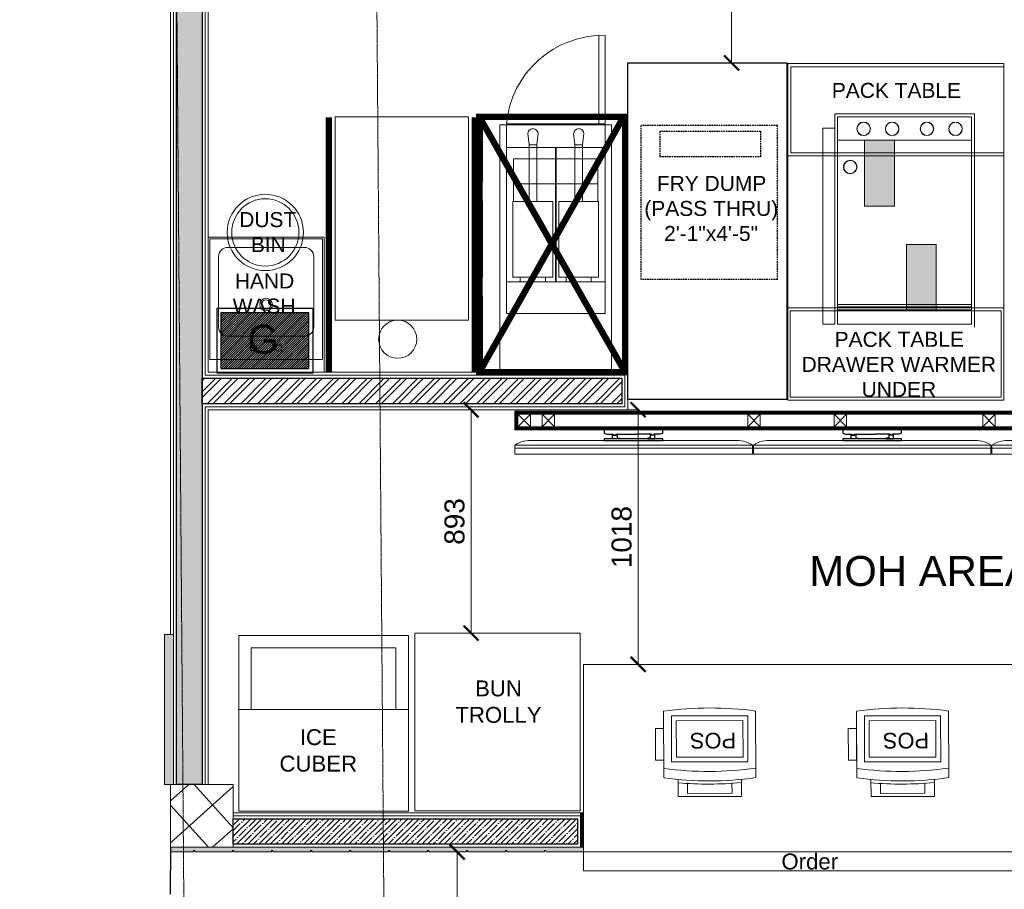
# Model space of a CAD drawing. Header units: millimetres. Extents: x 508219 to 745096, y 311341 to 352167.
# Tile 2 of 47: x 512300 to 516237, y 339304 to 342781. Entities that reach past the tile are written whole.
import ezdxf

# ---------------------------------------------------------------- set-up
doc = ezdxf.new("R2010")
doc.units = ezdxf.units.MM
doc.header["$PDMODE"] = 34
for name, pattern in [('( Hidden )', [0.375, 0.25, -0.125]), ('ACAD_ISO02W100', [15, 12, -3]), ('DASHED2', [0.375, 0.25, -0.125])]:
    doc.linetypes.add(name, pattern=pattern)
doc.layers.get('0').update_dxf_attribs({"color": 252})
for name, color, linetype, lineweight in [('01_TEXT', 7, 'Continuous', 5), ('02_EQUIPMENT', 124, 'Continuous', 0), ('02_EQUIPMENT-TEXT', 7, 'Continuous', 0), ('02_EQUIPMENT-VEG', 104, 'Continuous', 0), ('A Counter', 7, 'Continuous', 25), ('A-COLUMN', 5, 'Continuous', 20), ('A-Dimension', 42, 'Continuous', 9), ('A-WALL', 12, 'Continuous', 30), ('A-Wall Hatch', 8, 'Continuous', 5), ('A-WORK-COUNTER', 180, 'Continuous', 5), ('DMB', 250, 'Continuous', 5), ('Facade Paneling', 10, 'Continuous', 5), ('GYSER', 30, 'Continuous', 25), ('PLASTER', 252, 'Continuous', 9), ('TILE', 44, 'Continuous', 0)]:
    doc.layers.add(name, color=color, linetype=linetype, lineweight=lineweight)
doc.layers.add('02_BOH-PARTITION', color=139, linetype='Continuous')
doc.layers.add('Lease Line', color=1, linetype='Continuous')
doc.layers.add('Beam', color=7, linetype='ACAD_ISO02W100', lineweight=13, true_color=0x3f7f00)
doc.layers.add('Water Supply', color=7, linetype='Continuous', lineweight=25, true_color=0x0000a5)
doc.layers.add('VEG HOOD', color=7, linetype='Continuous', true_color=0x007500)
doc.styles.add('arr-1', font='arial.ttf')
doc.styles.add('DES-01', font='swissl.ttf')
doc.styles.add('DIM_75', font='arial.ttf', dxfattribs={"height": 4.5})
doc.styles.add('PDF Arial', font='arial.ttf')
doc.styles.get("Standard").update_dxf_attribs({"font": 'arial.ttf'})
doc.dimstyles.new('DIM-60', dxfattribs={"dimtxt": 120, "dimasz": 60, "dimexe": 5, "dimexo": 0, "dimgap": 25, "dimtad": 1, "dimdec": 0, "dimzin": 0, "dimdsep": 46, "dimtxsty": 'Standard', "dimblk": 'ARCHTICK', "dimcen": 0.09, "dimclrd": 256, "dimclre": 252, "dimclrt": 256, "dimadec": 0, "dimazin": 0, "dimtfac": 1, "dimtdec": 0, "dimtofl": 0, "dimtmove": 0, "dimatfit": 3, "dimfxl": 0, "dimtolj": 1, "dimtzin": 0, "dimlwd": -1, "dimlwe": 0, "dimarcsym": 0})

# ---------------------------------------------------------------- blocks, each defined once
blk = doc.blocks.new('_ArchTick')
at = {"color": 0, "linetype": 'ByBlock', "const_width": 0.15}
blk.add_lwpolyline([(-0.5, -0.5), (0.5, 0.5)], dxfattribs=at)
blk = doc.blocks.new('*D258')
at = {"layer": 'A-Dimension', "color": 252, "linetype": '( Hidden )', "lineweight": 0, "transparency": 16777216}
for p, q in [((513944.5, 339453.2), (514054, 339453.2)), ((513948, 338253.3), (514054, 338253.3))]:
    blk.add_line(p, q, dxfattribs=at)
at = {"layer": 'A-Dimension', "transparency": 16777216}
blk.add_line((514049, 338253.3), (514049, 339453.2), dxfattribs=at)
at = {"layer": 'DEFPOINTS', "color": 0, "transparency": 16777216}
for p in [(513944.5, 339453.2), (514049, 339453.2), (513948, 338253.3)]:
    blk.add_point(p, dxfattribs=at)
at = {"layer": 'A-Dimension', "transparency": 16777216, "xscale": 60, "yscale": 60, "zscale": 60}
for p, rotation in [((514049, 339453.2), 89.99999999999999), ((514049, 338253.3), 270)]:
    blk.add_blockref('_ArchTick', p, dxfattribs=dict(at, rotation=rotation))
at = {"layer": 'A-Dimension', "transparency": 16777216, "insert": (513983.2, 338853.2), "char_height": 80, "attachment_point": 5, "rotation": 90}
blk.add_mtext('\\A1;1200', dxfattribs=at)
blk = doc.blocks.new('BUN TROLLY')
blk.add_lwpolyline([(-26, 0), (0, 0), (0, -28), (-26, -28)], close=True)
blk = doc.blocks.new('pos')
at = {"layer": '01_TEXT'}
for p, q in [((26820.77, -5572.86), (26831.27, -5572.86)), ((26831.54, -5575.11), (26834.22, -5575.11)), ((26834.22, -5585.11), (26834.22, -5575.11)), ((26831.54, -5585.11), (26834.22, -5585.11)), ((26831.27, -5587.36), (26820.77, -5587.36)), ((26823.48, -5587.36), (26820.77, -5587.36)), ((26823.48, -5588.66), (26823.48, -5587.36)), ((26828.48, -5587.36), (26828.48, -5588.66)), ((26828.48, -5588.66), (26823.48, -5588.66))]:
    blk.add_line(p, q, dxfattribs=at)
for points in [[(26828.77, -5574.11), (26828.77, -5586.11), (26821.52, -5586.11), (26821.52, -5574.11)], [(26828.02, -5574.86), (26828.02, -5585.36), (26822.27, -5585.36), (26822.27, -5574.86)], [(26828.48, -5587.36), (26828.48, -5588.66), (26823.48, -5588.66), (26823.48, -5587.36)]]:
    blk.add_lwpolyline(points, close=True, dxfattribs=at)
blk.add_lwpolyline([(26832.08, -5583.61), (26833.72, -5583.61), (26833.72, -5576.61), (26832.08, -5576.61)], dxfattribs=at)
for centre, radius, start, end in [((26873.09, -5580.11), 52.81, 172.1096, 187.8904), ((26777.46, -5580.11), 52.81, 352.1096, 7.8904), ((26778.96, -5580.11), 52.81, 352.1096, 7.8904), ((26778.96, -5580.11), 53.31, 354.6185, 5.3815)]:
    blk.add_arc(centre, radius, start, end, dxfattribs=at)
blk = doc.blocks.new('ICE CUBER')
at = {"linetype": 'ByBlock', "lineweight": 0, "ltscale": 20}
blk.add_line((-7029.07, -13474.72), (-7056.07, -13474.72), dxfattribs=at)
blk.add_lwpolyline([(-7029.07, -13490.89), (-7056.07, -13490.89), (-7056.07, -13462.91), (-7029.07, -13462.91)], close=True, dxfattribs=at)
blk.add_lwpolyline([(-7054.1, -13474.72), (-7054.1, -13464.88), (-7031.04, -13464.88), (-7031.04, -13474.72)], dxfattribs=at)
blk = doc.blocks.new('A$C331E6D67')
at = {"linetype": 'DASHED2', "lineweight": 25}
for p, q in [((1.47, 18.92, 0), (1.47, 43.15, 0)), ((1.47, 43.15, 0), (22.92, 43.15, 0)), ((22.92, 18.92, 0), (22.92, 43.15, 0)), ((1.47, 18.92, 0), (22.92, 18.92, 0))]:
    blk.add_line(p, q, dxfattribs=at)
at = {"linetype": 'Continuous', "lineweight": 25, "elevation": 0}
blk.add_lwpolyline([(25, 53), (0, 53), (0, 0), (25, 0)], close=True, dxfattribs=at)
at = {"linetype": 'DASHED2', "lineweight": 25, "elevation": 0}
blk.add_lwpolyline([(19.99, 42.22), (19.99, 38.25), (4.1, 38.25), (4.1, 42.22)], close=True, dxfattribs=at)
blk = doc.blocks.new('BURGER SHOOT')
h = blk.add_hatch(color=5)
h.dxf.hatch_style = 1
h.paths.add_polyline_path([(-21.91, 40.92), (-17.21, 40.92), (-17.21, 30.54), (-21.91, 30.54)])
h = blk.add_hatch(color=5)
h.dxf.hatch_style = 1
h.paths.add_polyline_path([(-15.31, 24.52), (-10.61, 24.52), (-10.61, 14.15), (-15.31, 14.15)])
for p, q in [((-33.52, 38.94), (-33.52, 52.5)), ((-33.52, 52.5), (0.02, 52.5)), ((-26.59, 45.06), (-4.59, 45.06)), ((-26.59, 45.06), (-26.59, 11.99)), ((-4.59, 45.06), (-4.59, 11.51)), ((-26.14, 44.61), (-5.05, 44.61)), ((-26.14, 44.61), (-26.14, 11.97)), ((-5.05, 44.61), (-5.05, 11.97)), ((-28.48, 11.99), (-28.48, 42.81)), ((-28.48, 42.81), (-26.59, 42.81)), ((-26.14, 40.92), (-5.05, 40.92)), ((-21.91, 40.92), (-17.21, 40.92)), ((-21.91, 30.54), (-21.91, 40.92)), ((-17.21, 40.92), (-17.21, 30.54)), ((0.02, 38.94), (-33.52, 38.94)), ((0.02, 38.44), (-34, 38.44)), ((-17.21, 30.54), (-21.91, 30.54)), ((-15.31, 24.52), (-10.61, 24.52)), ((-15.31, 14.15), (-15.31, 24.52)), ((-10.61, 24.52), (-10.61, 14.15)), ((0.02, 14.56), (-34.02, 14.56)), ((-0.39, 14.06), (-33.61, 14.06)), ((-33.61, 14.06), (-33.61, 0.5)), ((-26.14, 15.04), (-5.05, 15.04)), ((-26.14, 14.71), (-5.05, 14.71)), ((-26.14, 14.25), (-5.05, 14.25)), ((-26.14, 14.06), (-5.05, 14.06)), ((-10.61, 14.15), (-15.31, 14.15)), ((-0.39, 14.06), (-0.39, 0.5)), ((-26.59, 11.99), (-28.48, 11.99)), ((-26.14, 11.97), (-5.05, 11.97)), ((-33.61, 0.5), (-0.39, 0.5))]:
    blk.add_line(p, q)
blk.add_lwpolyline([(-34, 53), (0, 53), (0, 0), (-34, 0)], close=True)
for centre, radius in [((-22.05, 42.71), 1.07), ((-22.05, 42.71), 1.03), ((-17.56, 42.71), 1.07), ((-17.56, 42.71), 1.03), ((-12.08, 42.71), 1.07), ((-12.08, 42.71), 1.03), ((-7.59, 42.71), 1.07), ((-7.59, 42.71), 1.03), ((-24.16, 36.71), 1.07), ((-24.16, 36.71), 1.03)]:
    blk.add_circle(centre, radius)
blk = doc.blocks.new('fnn')
at = {"layer": 'DMB', "color": 0, "lineweight": 30}
for p, q in [((91730.62, -84295.82), (91721.24, -84295.82)), ((91721.24, -84295.82), (91721.24, -84296.35)), ((91730.62, -84296.35), (91730.62, -84295.82))]:
    blk.add_line(p, q, dxfattribs=at)
at = {"layer": 'DMB', "color": 0}
blk.add_line((91709.86, -84297.53), (91742, -84297.53), dxfattribs=at)
at = {"layer": 'DMB', "color": 0, "lineweight": 30}
for points in [[(91721.24, -84296.35), (91721.66, -84296.47), (91722.65, -84296.47), (91722.65, -84296.55), (91722.77, -84296.55), (91722.77, -84296.6), (91722.65, -84296.6), (91722.65, -84296.67), (91723.12, -84296.67), (91723.12, -84296.6), (91723.03, -84296.6), (91723.03, -84296.55), (91723.12, -84296.55), (91723.12, -84296.47), (91726.38, -84296.47)], [(91722.55, -84297.25), (91722.55, -84296.5), (91722.63, -84296.5), (91722.63, -84296.57), (91722.76, -84296.57), (91722.76, -84296.59), (91722.63, -84296.59), (91722.63, -84296.68), (91723.14, -84296.68), (91723.14, -84296.6), (91723.04, -84296.6), (91723.04, -84296.56), (91723.14, -84296.56), (91723.14, -84296.48), (91723.29, -84296.48), (91723.29, -84297.16), (91723.7, -84297.16), (91723.7, -84297.25), (91722.55, -84297.25)], [(91730.62, -84296.35), (91730.2, -84296.47), (91729.21, -84296.47), (91729.21, -84296.55), (91729.09, -84296.55), (91729.09, -84296.6), (91729.21, -84296.6), (91729.21, -84296.67), (91728.75, -84296.67), (91728.75, -84296.6), (91728.83, -84296.6), (91728.83, -84296.55), (91728.75, -84296.55), (91728.75, -84296.47), (91726.46, -84296.47)], [(91729.31, -84297.25), (91729.31, -84296.5), (91729.23, -84296.5), (91729.23, -84296.57), (91729.1, -84296.57), (91729.1, -84296.59), (91729.23, -84296.59), (91729.23, -84296.68), (91728.73, -84296.68), (91728.73, -84296.6), (91728.82, -84296.6), (91728.82, -84296.56), (91728.73, -84296.56), (91728.73, -84296.48), (91728.57, -84296.48), (91728.57, -84297.16), (91728.16, -84297.16), (91728.16, -84297.25), (91729.31, -84297.25)]]:
    blk.add_lwpolyline(points, dxfattribs=at)
blk.add_lwpolyline([(91721.24, -84297.53), (91730.62, -84297.53), (91730.62, -84297.25), (91721.24, -84297.25)], close=True, dxfattribs=at)
at = {"layer": 'DMB', "color": 0}
for points in [[(91706.93, -84298.24), (91744.93, -84298.24), (91744.93, -84298.73), (91706.93, -84298.73)], [(91744.93, -84298.73), (91744.93, -84299.71), (91706.93, -84299.71), (91706.93, -84298.73)]]:
    blk.add_lwpolyline(points, close=True, dxfattribs=at)
for centre, start, end in [((91709.37, -84301.92), 83.6436, 123.5886), ((91742.49, -84301.92), 56.4114, 96.3564)]:
    blk.add_arc(centre, 4.42, start, end, dxfattribs=at)
blk = doc.blocks.new('dmbbbb1111')
at = {"layer": 'DMB'}
h = blk.add_hatch(dxfattribs=at)
h.set_pattern_fill('ANSI31', color=256, angle=90)
h.set_pattern_definition([(135, (10819.77598, 42650.71772), (-0.08838834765, -0.08838834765), [])])
h.paths.add_polyline_path([(81423.79, 27951.55), (81423.79, 27953.55), (81272.29, 27953.55), (81272.29, 27951.55)], flags=16)
h.paths.add_polyline_path([(81424.29, 27951.05), (81424.29, 27954.05), (81271.79, 27954.05), (81271.79, 27951.05)])
at = {"layer": 'DMB', "elevation": 0}
for points in [[(81424.29, 27951.05), (81424.29, 27954.05), (81271.79, 27954.05), (81271.79, 27951.05)], [(81423.79, 27951.55), (81423.79, 27953.55), (81272.29, 27953.55), (81272.29, 27951.55)], [(81272.29, 27953.55), (81274.29, 27953.55), (81274.29, 27951.55), (81272.29, 27951.55)], [(81276.14, 27953.55), (81278.14, 27953.55), (81278.14, 27951.55), (81276.14, 27951.55)], [(81311.06, 27953.55), (81309.06, 27953.55), (81309.06, 27951.55), (81311.06, 27951.55)], [(81324.87, 27953.55), (81322.87, 27953.55), (81322.87, 27951.55), (81324.87, 27951.55)], [(81348.64, 27953.55), (81346.64, 27953.55), (81346.64, 27951.55), (81348.64, 27951.55)]]:
    blk.add_lwpolyline(points, close=True, dxfattribs=at)
for points in [[(81274.29, 27953.55), (81272.29, 27951.55)], [(81272.29, 27953.55), (81274.29, 27951.55)], [(81278.14, 27953.55), (81276.14, 27951.55)], [(81276.14, 27953.55), (81278.14, 27951.55)], [(81309.06, 27953.55), (81311.06, 27951.55)], [(81311.06, 27953.55), (81309.06, 27951.55)], [(81322.87, 27953.55), (81324.87, 27951.55)], [(81324.87, 27953.55), (81322.87, 27951.55)], [(81346.64, 27953.55), (81348.64, 27951.55)], [(81348.64, 27953.55), (81346.64, 27951.55)]]:
    blk.add_lwpolyline(points, dxfattribs=at)
at = {"layer": 'DMB'}
for p in [(-10435.14, 112246.87, 0), (-10396.97, 112246.87, 0), (-10358.81, 112246.87, 0)]:
    blk.add_blockref('fnn', p, dxfattribs=at)
blk = doc.blocks.new('CHEST FREEZER')
blk.add_lwpolyline([(-21, 32), (0, 32), (0, 0), (-21, 0)], close=True)
blk.add_circle((-11.17, -3, 0), 3)
blk = doc.blocks.new('HAND WASH')
for p, q in [((-18.25, 0), (0, 0)), ((-18.25, -21.25), (-18.25, 0)), ((0, 0), (-18.25, 0)), ((-18.25, 0), (-18.25, -21.25)), ((0, 0), (0, -21.25)), ((0, -21.25), (0, 0)), ((-18, -21), (-18, -2)), ((-0.25, -2), (-18, -2)), ((-0.25, -2), (-18, -2)), ((-18, -2), (-18, -21)), ((-0.25, -2), (-0.25, -21)), ((-0.25, -21), (-0.25, -2)), ((-15.12, -5.67), (-3.12, -5.67)), ((-3.12, -5.67), (-15.12, -5.67)), ((-16.62, -18.17), (-16.62, -7.17)), ((-16.62, -7.17), (-16.62, -18.17)), ((-1.62, -7.17), (-1.62, -18.17)), ((-1.62, -18.17), (-1.62, -7.17)), ((-3.12, -19.67), (-15.12, -19.67)), ((-15.12, -19.67), (-3.12, -19.67)), ((0, -21.25), (-18.25, -21.25)), ((-18.25, -21.25), (0, -21.25)), ((-0.25, -21), (-18, -21)), ((-18, -21), (-0.25, -21))]:
    blk.add_line(p, q)
for centre, radius in [((-11.12, -3.84), 0.5), ((-7.12, -3.84), 0.5), ((-9.12, -10.67), 1), ((-9.12, -10.67), 0.75), ((-9.25, -22.02), 6), ((-9.25, -22.02), 5.29)]:
    blk.add_circle(centre, radius)
for centre, start, end in [((-15.12, -7.17), 90, 180), ((-15.12, -7.17), 90, 180), ((-3.12, -7.17), 0, 90), ((-3.12, -7.17), 360, 90), ((-15.12, -18.17), 180, 270), ((-15.12, -18.17), 180, 270), ((-3.12, -18.17), 270, 360), ((-3.12, -18.17), 270, 0)]:
    blk.add_arc(centre, 1.5, start, end)
blk = doc.blocks.new('sdsds543343')
for p, q in [((-1735161.01, -991539.34, 0), (-1735161.01, -991525.41, 0)), ((-1735160.02, -991539.34, 0), (-1735160.02, -991525.41, 0)), ((-1735175.57, -991539.34, 0), (-1735175.57, -991569.19, 0)), ((-1735160.02, -991539.34, 0), (-1735175.57, -991539.34, 0)), ((-1735160.02, -991569.19, 0), (-1735160.02, -991539.34, 0)), ((-1735159.86, -991539.49, 0), (-1735159.86, -991539.49, 0)), ((-1735172.19, -991540.9, 0), (-1735171.98, -991542.55, 0)), ((-1735170.58, -991540.9, 0), (-1735170.79, -991542.55, 0)), ((-1735164.98, -991540.9, 0), (-1735164.76, -991542.55, 0)), ((-1735163.36, -991540.9, 0), (-1735163.58, -991542.55, 0)), ((-1735175.57, -991543.07, 0), (-1735160.02, -991543.07, 0)), ((-1735171.98, -991551.54, 0), (-1735171.98, -991542.55, 0)), ((-1735170.79, -991542.63, 0), (-1735171.98, -991542.63, 0)), ((-1735170.79, -991551.54, 0), (-1735170.79, -991542.55, 0)), ((-1735164.76, -991551.54, 0), (-1735164.76, -991542.55, 0)), ((-1735163.58, -991542.63, 0), (-1735164.76, -991542.63, 0)), ((-1735163.58, -991551.54, 0), (-1735163.58, -991542.55, 0)), ((-1735161.14, -991544.82, 0), (-1735174.45, -991544.82, 0)), ((-1735174.45, -991544.82, 0), (-1735174.45, -991551.54, 0)), ((-1735161.14, -991544.82, 0), (-1735161.14, -991551.54, 0)), ((-1735161.14, -991548.8, 0), (-1735174.45, -991548.8, 0)), ((-1735174.53, -991551.54, 0), (-1735168.27, -991551.54, 0)), ((-1735174.53, -991551.54, 0), (-1735174.53, -991563.48, 0)), ((-1735168.27, -991551.54, 0), (-1735168.27, -991563.48, 0)), ((-1735167.31, -991551.54, 0), (-1735161.06, -991551.54, 0)), ((-1735167.31, -991551.54, 0), (-1735167.31, -991563.48, 0)), ((-1735161.06, -991551.54, 0), (-1735161.06, -991563.48, 0)), ((-1735174.53, -991563.48, 0), (-1735168.27, -991563.48, 0)), ((-1735173.39, -991564.23, 0), (-1735173.39, -991563.48, 0)), ((-1735169.41, -991564.23, 0), (-1735169.41, -991563.48, 0)), ((-1735167.31, -991563.48, 0), (-1735161.06, -991563.48, 0)), ((-1735166.17, -991564.23, 0), (-1735166.17, -991563.48, 0)), ((-1735162.19, -991564.23, 0), (-1735162.19, -991563.48, 0)), ((-1735175.57, -991564.23, 0), (-1735160.02, -991564.23, 0)), ((-1735173.39, -991564.23, 0), (-1735169.41, -991564.23, 0)), ((-1735166.17, -991564.23, 0), (-1735162.19, -991564.23, 0)), ((-1735175.57, -991569.19, 0), (-1735160.02, -991569.19, 0)), ((-1735159.86, -991569.19, 0), (-1735159.86, -991569.19, 0))]:
    blk.add_line(p, q)
at = {"linetype": 'ACAD_ISO02W100', "elevation": 0}
blk.add_lwpolyline([(-1735179.32, -991537.98), (-1735156.86, -991537.98), (-1735156.86, -991578.45), (-1735179.32, -991578.45)], close=True, dxfattribs=at)
at = {"elevation": 0}
blk.add_lwpolyline([(-1735176.57, -991539.49), (-1735159.02, -991539.49), (-1735159.02, -991578.45), (-1735176.57, -991578.45)], close=True, dxfattribs=at)
at = {"const_width": 0.249, "elevation": 0, "flags": 128}
blk.add_lwpolyline([(-1735167.79, -991564.23), (-1735167.79, -991543.07)], dxfattribs=at)
for centre, radius, start, end in [((-1735160.24, -991540.8, 0), 15.4, 89.1588, 174.5619), ((-1735171.38, -991540.9, 0), 0.808, 0, 180), ((-1735164.17, -991540.9, 0), 0.808, 0, 180)]:
    blk.add_arc(centre, radius, start, end)
blk = doc.blocks.new('A$C9fe00510')
at = {"layer": 'VEG HOOD', "linetype": 'DASHED2', "lineweight": 0, "ltscale": 8, "const_width": 1, "elevation": 0}
blk.add_lwpolyline([(40.22, 0), (40.22, 22.96), (0, 22.96), (0, 0)], close=True, dxfattribs=at)
at = {"layer": 'VEG HOOD', "linetype": 'DASHED2', "lineweight": 0, "ltscale": 8, "const_width": 1}
for points in [[(0, 22.96), (40.22, 0)], [(40.22, 22.71), (0, 0)]]:
    blk.add_lwpolyline(points, dxfattribs=at)
blk = doc.blocks.new('A$C71430e96')
at = {"layer": 'A-Wall Hatch'}
h = blk.add_hatch(dxfattribs=at)
h.set_pattern_fill('ANSI37', color=256, scale=1000, angle=87.0442, style=0)
h.set_pattern_definition([(132.0441797, (-8620693, 894543.39), (-92.8285813, -83.712929), []), (222.0441797, (-8620693, 894543.39), (83.712929, -92.8285813), [])])
h.paths.add_polyline_path([(-320.7, 250.5), (-70.7, 250.4), (-70.7, 0), (-320.7, 0)])
at = {"layer": 'A-COLUMN'}
blk.add_lwpolyline([(-320.7, 250.5), (-70.7, 250.4), (-70.7, 0), (-320.7, 0)], close=True, dxfattribs=at)
blk = doc.blocks.new('*D271')
at = {"layer": 'A-Dimension', "color": 252, "linetype": '( Hidden )', "lineweight": 0, "transparency": 16777216}
for p, q in [((515183.7, 343457.7), (515141.3, 343457.7)), ((515183.7, 342608.1), (515141.3, 342608.1))]:
    blk.add_line(p, q, dxfattribs=at)
at = {"layer": 'A-Dimension', "transparency": 16777216}
blk.add_line((515146.3, 342608.1), (515146.3, 343457.7), dxfattribs=at)
at = {"layer": 'DEFPOINTS', "color": 0, "transparency": 16777216}
for p in [(515146.3, 343457.7), (515183.7, 343457.7), (515183.7, 342608.1, 0)]:
    blk.add_point(p, dxfattribs=at)
at = {"layer": 'A-Dimension', "transparency": 16777216, "xscale": 60, "yscale": 60, "zscale": 60}
for p, rotation in [((515146.3, 343457.7), 90), ((515146.3, 342608.1), 270)]:
    blk.add_blockref('_ArchTick', p, dxfattribs=dict(at, rotation=rotation))
at = {"layer": 'A-Dimension', "transparency": 16777216, "insert": (515080.5, 343032.9), "char_height": 80, "attachment_point": 5, "rotation": 90}
blk.add_mtext('\\A1;850', dxfattribs=at)
blk = doc.blocks.new('*D272')
at = {"layer": 'A-Dimension', "color": 252, "linetype": '( Hidden )', "lineweight": 0, "transparency": 16777216}
for p, q in [((514732.4, 341220.9), (514778, 341220.9)), ((514732.4, 340203.2), (514778, 340203.2))]:
    blk.add_line(p, q, dxfattribs=at)
at = {"layer": 'A-Dimension', "transparency": 16777216}
blk.add_line((514773, 341220.9), (514773, 340203.2), dxfattribs=at)
at = {"layer": 'DEFPOINTS', "color": 0, "transparency": 16777216}
for p in [(514732.4, 341220.9), (514732.4, 340203.2), (514773, 340203.2)]:
    blk.add_point(p, dxfattribs=at)
at = {"layer": 'A-Dimension', "transparency": 16777216, "xscale": 60, "yscale": 60, "zscale": 60}
for p, rotation in [((514773, 341220.9), 90), ((514773, 340203.2), 270)]:
    blk.add_blockref('_ArchTick', p, dxfattribs=dict(at, rotation=rotation))
at = {"layer": 'A-Dimension', "transparency": 16777216, "insert": (514707.2, 340712.1), "char_height": 80, "attachment_point": 5, "rotation": 90}
blk.add_mtext('\\A1;1018', dxfattribs=at)
blk = doc.blocks.new('*D273')
at = {"layer": 'A-Dimension', "color": 252, "linetype": '( Hidden )', "lineweight": 0, "transparency": 16777216}
for p, q in [((514144.5, 341220.9), (514099.7, 341220.9)), ((514144.5, 340328.2), (514099.7, 340328.2))]:
    blk.add_line(p, q, dxfattribs=at)
at = {"layer": 'A-Dimension', "transparency": 16777216}
blk.add_line((514104.7, 340328.2), (514104.7, 341220.9), dxfattribs=at)
at = {"layer": 'DEFPOINTS', "color": 0, "transparency": 16777216}
for p in [(514104.7, 341220.9), (514144.5, 341220.9), (514144.5, 340328.2)]:
    blk.add_point(p, dxfattribs=at)
at = {"layer": 'A-Dimension', "transparency": 16777216, "xscale": 60, "yscale": 60, "zscale": 60}
for p, rotation in [((514104.7, 341220.9), 90), ((514104.7, 340328.2), 270)]:
    blk.add_blockref('_ArchTick', p, dxfattribs=dict(at, rotation=rotation))
at = {"layer": 'A-Dimension', "transparency": 16777216, "insert": (514038.9, 340774.6), "char_height": 80, "attachment_point": 5, "rotation": 90}
blk.add_mtext('\\A1;893', dxfattribs=at)
blk = doc.blocks.new('A$C06334B3F')
at = {"layer": 'GYSER', "lineweight": 0, "true_color": 0x939598}
h = blk.add_hatch(dxfattribs=at)
h.set_pattern_fill('ANSI31', color=252, scale=50, angle=179.8958, style=0)
h.set_pattern_definition([(224.89579, (17097.784, -143.7676), (4.4113719, -4.4274483), [])])
h.paths.add_polyline_path([(16.6, 16.6), (358.4, 16.6), (358.4, 233.4), (16.6, 233.4)])
at = {"layer": 'GYSER', "color": 6, "ltscale": 10, "true_color": 0xff00ff}
for points in [[(0, 0), (375, 0), (375, 250), (0, 250)], [(16.6, 16.6), (358.4, 16.6), (358.4, 233.4), (16.6, 233.4)]]:
    blk.add_lwpolyline(points, close=True, dxfattribs=at)
at = {"layer": 'GYSER', "color": 6, "lineweight": 0, "true_color": 0xff00ff, "insert": (119.5, 186.6), "char_height": 112.5, "width": 182.506, "attachment_point": 1}
blk.add_mtext('G', dxfattribs=at)

msp = doc.modelspace()

# ---------------------------------------------------------------- hatches: boundary and pattern name
at = {"layer": 'A-Wall Hatch', "ltscale": 0.25}
h = msp.add_hatch(dxfattribs=at)
h.set_pattern_fill('ANSI35', color=256, scale=8)
h.set_pattern_definition([(45, (-2916883.187, 194995.827), (-35.9210245, 35.9210245), []), (45, (-2916847.266, 194995.827), (-35.9210245, 35.9210245), [63.5, -12.7, 0, -12.7])])
h.paths.add_polyline_path([(513029.22732, 344948.83123), (513029.26605, 339722.63947), (512927.26605, 339722.63947), (512927.22732, 344948.83123)])
h = msp.add_hatch(dxfattribs=at)
h.set_pattern_fill('ANSI32', color=256, scale=5)
h.set_pattern_definition([(45, (-2998145.035, 193403.476), (-33.67596045, 33.67596045), []), (45, (-2998122.585, 193403.476), (-33.67596045, 33.67596045), [])])
h.paths.add_polyline_path([(513029.22512, 341346.88323), (514708.35951, 341346.92039), (514708.35951, 341244.92039), (513029.22512, 341244.88323)])
h = msp.add_hatch(dxfattribs=at)
h.set_pattern_fill('ANSI35', color=256, scale=5)
h.set_pattern_definition([(45, (-2916883.187, 194995.827), (-22.4506403, 22.4506403), []), (45, (-2916860.736, 194995.827), (-22.4506403, 22.4506403), [39.6875, -7.9375, 0, -7.9375])])
h.paths.add_polyline_path([(513153.22732, 339586.16175), (514530.16771, 339586.19891), (514530.16771, 339484.19891), (513153.22732, 339484.16175)])
at = {"layer": 'Facade Paneling', "ltscale": 1000, "true_color": 0x939598}
h = msp.add_hatch(dxfattribs=at)
h.set_pattern_fill('ANSI33', color=252, angle=-90)
h.set_pattern_definition([(315, (367214.683, 3856279.905), (4.49012806, 4.49012806), []), (315, (367214.683, 3856275.415), (4.49012806, 4.49012806), [3.175, -1.5875])])
h.paths.add_polyline_path([(512915.27088, 340322.63989), (512915.26336, 339722.63989), (512878.41325, 339722.63989), (512878.42076, 340322.63989)])
h = msp.add_hatch(dxfattribs=at)
h.set_pattern_fill('ANSI33', color=252)
h.set_pattern_definition([(45, (-3003009.5275, 193727.6665), (-4.49012806, 4.49012806), []), (45, (-3003005.0374, 193727.6665), (-4.49012806, 4.49012806), [3.175, -1.5875])])
h.paths.add_polyline_path([(514554.16766, 339610.18198), (514542.16771, 339610.18198), (514542.16747, 339472.19891), (514554.16742, 339472.19891)])
h = msp.add_hatch(dxfattribs=at)
h.set_pattern_fill('ANSI33', color=252)
h.set_pattern_definition([(45, (-3003109.528, 193771.608), (-4.49012806, 4.49012806), []), (45, (-3003105.038, 193771.608), (-4.49012806, 4.49012806), [3.175, -1.5875])])
h.paths.add_polyline_path([(512903.22732, 339472.18837), (514554.16719, 339472.19895), (514554.16719, 339453.19895), (514404.52266, 339453.19366), (514404.47965, 339459.19883), (514398.52266, 339459.19883), (514398.52266, 339453.19102), (514248.28304, 339453.1897), (514248.28304, 339459.19076), (514242.28304, 339459.19076), (514242.28304, 339453.18903), (514092.28304, 339453.18269), (514092.28304, 339459.18269), (514086.28304, 339459.18269), (514086.28304, 339453.18269), (513936.28304, 339453.1899), (513936.28304, 339459.19076), (513930.28304, 339459.19076), (513930.28304, 339453.19076), (513780.28304, 339453.18269), (513780.28304, 339459.18269), (513774.28304, 339459.18269), (513774.28304, 339453.18269), (513624.28304, 339453.17463), (513624.28304, 339459.17463), (513618.28304, 339459.17463), (513618.28304, 339453.18837), (513468.28304, 339453.16656), (513468.28304, 339459.16656), (513462.28304, 339459.16656), (513462.28304, 339453.16253), (513312.28304, 339453.15849), (513312.28304, 339459.15849), (513306.28304, 339459.15849), (513306.28304, 339453.15849), (513156.28304, 339453.19076), (513156.28304, 339459.19076), (513150.28304, 339459.19076), (513150.28304, 339453.19076), (513000.28304, 339453.19076), (513000.28304, 339459.19076), (512994.28304, 339459.19076), (512994.28304, 339453.18942), (512903.22732, 339453.18837)])

# ---------------------------------------------------------------- linework, layer by layer
at = {"layer": '02_BOH-PARTITION', "linetype": 'ByBlock', "const_width": 25.4}
for points in [[(513536.36797, 341373.42713), (513536.36797, 342390.51575)], [(514120.42153, 341373.42713), (514120.42153, 342390.54868)]]:
    msp.add_lwpolyline(points, dxfattribs=at)
at = {"layer": 'A-WALL', "ltscale": 0.25}
for points in [[(513029.22729, 344948.83123), (513029.26605, 339722.63947), (512927.26605, 339722.63947), (512927.22729, 344948.83123)], [(513029.22512, 341346.88323), (514708.35951, 341346.91991), (514708.35951, 341244.91991), (513029.22512, 341244.88323)], [(513153.22732, 339586.16175), (514530.16771, 339586.19891), (514530.16771, 339484.19891), (513153.22732, 339484.16175)]]:
    msp.add_lwpolyline(points, close=True, dxfattribs=at)
at = {"layer": 'A-WORK-COUNTER', "ltscale": 0.25}
msp.add_lwpolyline([(517904.51291, 339453.15812), (517904.51291, 340203.20926), (514554.16791, 340203.20926), (514554.16791, 339453.15812)], dxfattribs=at)
msp.add_lwpolyline([(514554.16788, 339453.15812), (520354.55775, 339453.15812), (520354.55775, 339378.20936), (514554.16766, 339378.20936)], close=True, dxfattribs=at)
at = {"layer": 'Beam', "ltscale": 0.5}
for p, q in [((512993.08537, 334496.37677), (512889.54837, 347805.87524)), ((513792.73059, 334533.98234), (513689.48613, 347805.87524))]:
    msp.add_line(p, q, dxfattribs=at)
at = {"layer": 'Facade Paneling', "ltscale": 1000}
for points in [[(512915.27088, 340322.63989), (512915.26336, 339722.63989), (512878.41325, 339722.63989), (512878.42076, 340322.63989)], [(514554.16766, 339610.18198), (514542.16771, 339610.18198), (514542.16747, 339472.19891), (514554.16742, 339472.19891)], [(512903.22732, 339472.18837), (514554.16719, 339472.19895), (514554.16719, 339453.19895), (514404.52266, 339453.19366), (514404.47965, 339459.19883), (514398.52266, 339459.19883), (514398.52266, 339453.19102), (514248.28304, 339453.1897), (514248.28304, 339459.19076), (514242.28304, 339459.19076), (514242.28304, 339453.18903), (514092.28304, 339453.18269), (514092.28304, 339459.18269), (514086.28304, 339459.18269), (514086.28304, 339453.18269), (513936.28304, 339453.1899), (513936.28304, 339459.19076), (513930.28304, 339459.19076), (513930.28304, 339453.19076), (513780.28304, 339453.18269), (513780.28304, 339459.18269), (513774.28304, 339459.18269), (513774.28304, 339453.18269), (513624.28304, 339453.17463), (513624.28304, 339459.17463), (513618.28304, 339459.17463), (513618.28304, 339453.18837), (513468.28304, 339453.16656), (513468.28304, 339459.16656), (513462.28304, 339459.16656), (513462.28304, 339453.16253), (513312.28304, 339453.15849), (513312.28304, 339459.15849), (513306.28304, 339459.15849), (513306.28304, 339453.15849), (513156.28304, 339453.19076), (513156.28304, 339459.19076), (513150.28304, 339459.19076), (513150.28304, 339453.19076), (513000.28304, 339453.19076), (513000.28304, 339459.19076), (512994.28304, 339459.19076), (512994.28304, 339453.18942), (512903.22732, 339453.18837)]]:
    msp.add_lwpolyline(points, close=True, dxfattribs=at)
at = {"layer": 'Lease Line', "linetype": '( Hidden )', "ltscale": 750}
msp.add_lwpolyline([(512903.22732, 339472.18853), (512862.27503, 334492.3917)], dxfattribs=at)
at = {"layer": 'PLASTER'}
for points in [[(512915.26335, 339722.63989), (512915.22729, 344948.83123), (513041.22729, 344948.83123), (513041.2303, 344507.40646)], [(513041.23115, 344383.40656), (513041.25181, 341358.88349)], [(513029.25255, 341232.88323), (513029.22512, 341232.88323), (513029.22512, 341358.88323), (513029.2517, 341358.88323)], [(513041.25181, 341358.88349), (514720.35951, 341358.92017), (514720.35951, 341232.92017), (513041.25267, 341232.88349)], [(513041.25267, 341232.88349), (513041.26299, 339722.63904)], [(513153.22732, 339598.16504), (514542.16771, 339598.19917), (514542.16771, 339472.19917), (512915.2647, 339472.16098)]]:
    msp.add_lwpolyline(points, dxfattribs=at)
at = {"layer": 'TILE'}
for points in [[(512902.79536, 340322.63989), (512903.22732, 344948.83123), (513053.22732, 344948.83123), (513053.23026, 344519.40646)], [(513053.23128, 344371.40656), (513053.25186, 341370.88378)], [(513053.25186, 341370.88378), (514732.35951, 341370.92043), (514732.35951, 341220.92043), (513053.25289, 341220.88378)], [(513053.25289, 341220.88378), (513053.26316, 339722.63896)], [(513153.22732, 339610.16257), (514542.16771, 339610.1646)]]:
    msp.add_lwpolyline(points, dxfattribs=at)

# ---------------------------------------------------------------- block references
at = {"layer": '02_EQUIPMENT', "extrusion": (-6.75815e-22, -1.21241e-06, -1), "xscale": 25.09664702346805, "yscale": 25.09664702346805, "zscale": -25.09664702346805}
msp.add_blockref('ICE CUBER', (-336770.23783, 678193.04941, -0.82225), dxfattribs=at)
at = {"layer": '02_EQUIPMENT', "xscale": 25.4, "yscale": 25.4, "zscale": 25.4}
msp.add_blockref('BUN TROLLY', (514540.80668, 340328.23526), dxfattribs=at)
at = {"layer": '02_EQUIPMENT-VEG', "transparency": 33554687, "xscale": 25.4, "yscale": 25.4, "zscale": 25.4}
msp.add_blockref('sdsds543343', (44587705.36996, 25527463.48633), dxfattribs=at)
at = {"layer": '02_EQUIPMENT-VEG', "yscale": 25.4, "zscale": 25.4}
for name, p, xscale in [('A$C331E6D67', (515367.35925, 341261.9199), -25.4), ('BURGER SHOOT', (516234.94722, 341259.38466), 25.4), ('CHEST FREEZER', (514095.02153, 341579.36984), 25.4)]:
    msp.add_blockref(name, p, dxfattribs=dict(at, xscale=xscale))
at = {"layer": '02_EQUIPMENT-VEG', "extrusion": (-3.19959e-15, 0.010052, -0.999949), "xscale": 25.4, "yscale": 25.4, "zscale": -25.4, "rotation": 179.9999999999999}
msp.add_blockref('HAND WASH', (-513516.80054, 341353.63708, 3431.43557), dxfattribs=at)
at = {"layer": 'A Counter', "color": 0, "xscale": 25.388545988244, "yscale": 25.388545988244, "zscale": 25.388545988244, "rotation": 270.1625563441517}
for p in [(654797.0948, 1021355.98667), (655568.71051, 1021355.98667)]:
    msp.add_blockref('pos', p, dxfattribs=at)
at = {"layer": 'A-COLUMN'}
msp.add_blockref('A$C71430e96', (513223.9122, 339472.18853), dxfattribs=at)
at = {"layer": 'DMB', "linetype": 'ByBlock', "xscale": 25, "yscale": 25, "zscale": 25}
msp.add_blockref('dmbbbb1111', (-1517514.83143, -357635.82098), dxfattribs=at)
at = {"layer": 'VEG HOOD', "transparency": 33554687, "xscale": -25.4, "yscale": 25.4, "zscale": 25.4, "rotation": 270}
msp.add_blockref('A$C9fe00510', (514137.85929, 341370.90783), dxfattribs=at)
at = {"layer": 'Water Supply', "transparency": 33554687, "xscale": 1.028130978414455, "yscale": 1.028130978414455, "zscale": 1.028130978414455}
msp.add_blockref('A$C06334B3F', (513087.34062, 341368.93199, 0), dxfattribs=at)

# ---------------------------------------------------------------- texts
at = {"layer": '01_TEXT', "ltscale": 222, "insert": (515457.53587, 340636.59113), "char_height": 120, "width": 1008.8776029, "attachment_point": 1, "style": 'arr-1'}
msp.add_mtext('MOH AREA', dxfattribs=at)
at = {"layer": '02_EQUIPMENT-TEXT', "char_height": 60, "attachment_point": 1, "rotation": 0.01348026, "style": 'PDF Arial'}
for s, insert, width in [('\\pi13.49918;PACK TABLE', (515534.04198, 342528.0805), 533.1102319), ('\\pi-127.04652,l180,t232.95348;FRY DUMP\\P\\pi2.83752,l0,tz;(PASS THRU)\\P\\pi-98.11064,l180,t261.88936;2\'-1"x4\'-5"', (514794.8689, 342156.02518), 533.1102319), ('\\pi-187.80252,l180,t172.19748;DUST\\P\\pi-141.14495,t218.85505;BIN', (513185.2828, 342011.40727), 204.4222374), ('\\pi-190.95396,l180,t169.04604;HAND \\P\\pi-199.63063,t160.36937;WASH', (513170.99313, 341765.94615), 204.4222374), ('\\pi149.73564;PACK TABLE \\P\\pi17.74382;DRAWER WARMER \\P\\pi257.60058;UNDER', (515409.10897, 341532.64388), 805.5831472)]:
    msp.add_mtext(s, dxfattribs=dict(at, insert=insert, width=width))
at = {"layer": '02_EQUIPMENT-TEXT', "char_height": 63.5, "style": 'DIM_75'}
for s, insert, width, attachment_point in [('\\pt63.5;BUN TROLLY', (514214.43339, 339968.67591), 253.9852729, 8), ('\\pt63.5;ICE CUBER', (513493.7055, 339773.75976), 253.9852729, 8), ('Order', (515459.32318, 339446.82349), 893.0555371, 2)]:
    msp.add_mtext(s, dxfattribs=dict(at, insert=insert, width=width, attachment_point=attachment_point))
at = {"layer": '02_EQUIPMENT-TEXT', "ltscale": 10, "char_height": 62.5, "width": 180.4510573, "attachment_point": 3, "rotation": 180.32511269, "style": 'DES-01'}
for insert in [(514980.44175, 339866.57786), (515752.05746, 339866.57786)]:
    msp.add_mtext('{\\fArial|b0|i0|c0|p34;POS}', dxfattribs=dict(at, insert=insert))

# ---------------------------------------------------------------- dimensions: what is measured, and where the dimension line sits
at = {"layer": 'A-Dimension'}
for base, p1, p2, picture, middle in [((515146.33131, 343457.66947), (515183.65641, 342608.11984, 0), (515183.65641, 343457.66947), '*D271', (515080.48547, 343032.89465)), ((514104.74278, 341220.9076), (514144.47633, 340328.23526), (514144.45685, 341220.9076), '*D273', (514038.86965, 340774.57143)), ((514773.00233, 340203.20926), (514732.35951, 341220.92043), (514732.35951, 340203.20926), '*D272', (514707.15649, 340712.06484)), ((514049.01783, 339453.1895), (513947.99082, 338253.25042), (513944.52032, 339453.1895), '*D258', (513983.17199, 338853.21996))]:
    dim = msp.add_linear_dim(base=base, p1=p1, p2=p2, angle=90, dimstyle='DIM-60', override={"dimtxt": 80}, dxfattribs=at)
    dim.commit()
    dim.dimension.update_dxf_attribs({"geometry": picture, "text_midpoint": middle})

doc.saveas('drawing.dxf')
